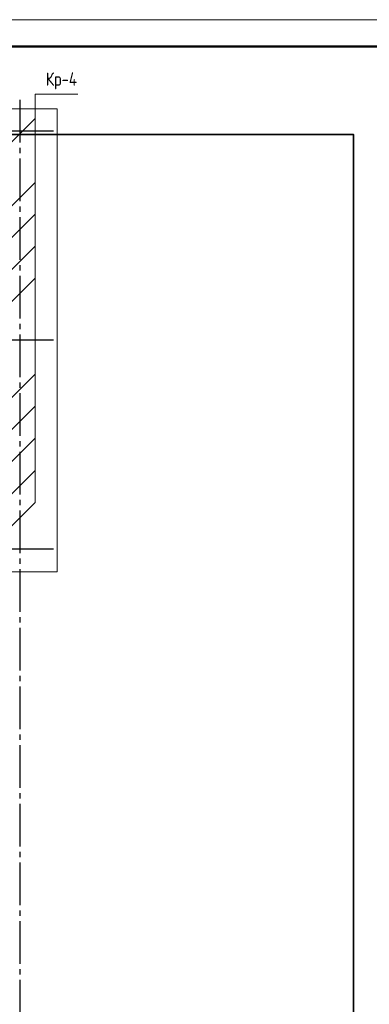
# Model space of a CAD drawing. Header units: millimetres. Extents: x 0 to 32559, y 0 to 42000.
# Tile 13 of 14: x 12298 to 18849, y 23540 to 42000. Entities that reach past the tile are written whole.
import ezdxf

# ---------------------------------------------------------------- set-up
doc = ezdxf.new("R2010")
doc.units = ezdxf.units.MM
doc.linetypes.add('______5', pattern=[1100, 800, -100, 100, -100])
for name, color, linetype, lineweight in [('Standard', 7, 'Continuous', 25), ('ЖБ Перекрытие верхний уровень', 7, 'Continuous', 35), ('Оси', 40, '______5', 18), ('Позиционная метка номер позиции', 7, 'Continuous', 13)]:
    doc.layers.add(name, color=color, linetype=linetype, lineweight=lineweight)
doc.styles.add('GOST 2.304-81', font='txt')

msp = doc.modelspace()

# ---------------------------------------------------------------- linework, layer by layer
at = {"layer": 'Standard', "color": 7, "linetype": 'Continuous', "lineweight": 13, "transparency": 33554687}
msp.add_lwpolyline([(0, 0), (29700, 0), (29700, 42000), (0, 42000), (0, 0)], close=True, dxfattribs=at)
at = {"layer": 'Standard', "color": 7, "linetype": 'Continuous', "lineweight": 50, "transparency": 33554687}
msp.add_lwpolyline([(2000, 41500), (29200, 41500), (29200, 500), (2000, 500), (2000, 41500)], close=True, dxfattribs=at)
at = {"layer": 'Standard', "color": 254, "linetype": 'Continuous', "lineweight": 35, "true_color": 0xc4c4ff, "transparency": 33554687}
msp.add_lwpolyline([(9846, 14264), (18552, 14264), (18552, 39850), (9846, 39850), (9846, 14264)], dxfattribs=at)
at = {"layer": 'ЖБ Перекрытие верхний уровень', "color": 7, "linetype": 'Continuous', "lineweight": 18, "transparency": 33554687}
for p, q in [((13001, 40330), (11401, 40330)), ((13001, 31650), (13001, 40330)), ((11401, 31650), (13001, 31650))]:
    msp.add_line(p, q, dxfattribs=at)
at = {"layer": 'Оси', "color": 8, "linetype": '______5', "lineweight": -3, "transparency": 33554687}
for p, q in [((12301, 40500), (12301, 7060)), ((12931, 39910), (3600, 39910)), ((12931, 35990), (3600, 35990)), ((12931, 32070), (3600, 32070))]:
    msp.add_line(p, q, dxfattribs=at)
at = {"layer": 'Позиционная метка номер позиции', "color": 7, "linetype": 'Continuous', "lineweight": 13, "transparency": 33554687}
for p, q in [((12087, 38450), (12587, 38950)), ((12087, 37856), (12587, 38356)), ((12087, 37256), (12587, 37756)), ((12087, 36656), (12587, 37156)), ((12087, 34856), (12587, 35356)), ((12087, 34256), (12587, 34756)), ((12087, 33656), (12587, 34156)), ((12087, 33050), (12587, 33550))]:
    msp.add_line(p, q, dxfattribs=at)
for points in [[(12087, 39650), (12587, 40150), (12587, 40602), (13387, 40602)], [(12087, 32450), (12587, 32950), (12587, 40602), (13387, 40602)]]:
    msp.add_lwpolyline(points, dxfattribs=at)

# ---------------------------------------------------------------- texts
at = {"layer": 'Standard', "color": 7, "linetype": 'Continuous', "lineweight": 25, "transparency": 33554687, "insert": (12787, 40694), "char_height": 250, "width": 728.94, "attachment_point": 7, "style": 'GOST 2.304-81'}
msp.add_mtext('Кр-4', dxfattribs=at)

doc.saveas('drawing.dxf')
